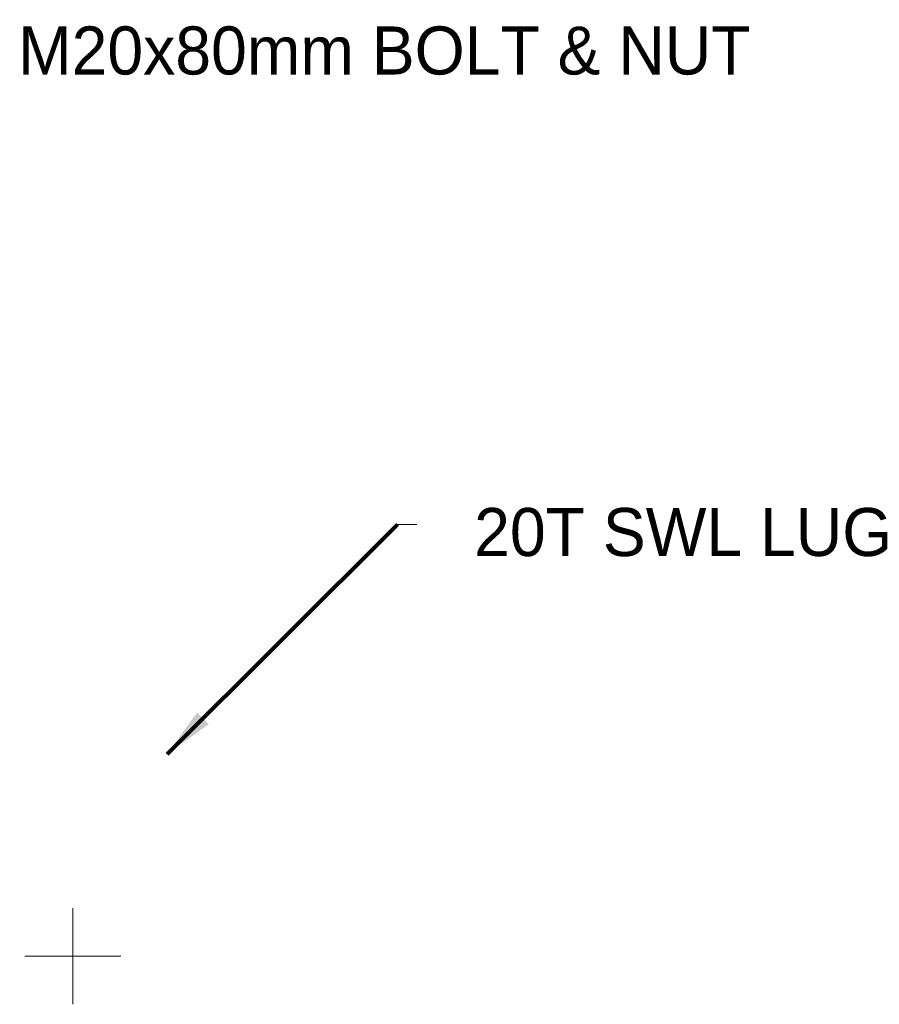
# Model space of a CAD drawing. Header units: millimetres. Extents: x -1413 to 6997, y -739331 to -733391.
# Tile 3 of 47: x 2813 to 3239, y -737066 to -736578. Entities that reach past the tile are written whole.
import ezdxf

# ---------------------------------------------------------------- set-up
doc = ezdxf.new("R2010")
doc.units = ezdxf.units.MM
doc.header["$MEASUREMENT"] = 0
doc.linetypes.add('DGN Style 4', pattern=[476.1257563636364, 237.9141818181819, -118.9570909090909, 0.2973927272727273, -118.9570909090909])
doc.linetypes.add('DGN Style 5', pattern=[208.17490909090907, 89.21781818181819, -118.9570909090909])
doc.layers.add('Side Slip Cradle Stbd', color=7, linetype='Continuous', lineweight=0)
doc.styles.add('Style-ENGINEERING', font='ENGINEERING.shx')
doc.styles.add('Style-ENGINEERING_0', font='ENGINEERING.shx')
doc.dimstyles.new('MetricMM', dxfattribs={"dimtxt": 3, "dimasz": 3, "dimexe": 1.5, "dimexo": 1.5, "dimgap": 1.5, "dimtad": 1, "dimdec": 0, "dimzin": 7, "dimtxsty": 'Style-ENGINEERING_0', "dimcen": 0.09, "dimclrd": 1, "dimclre": 1, "dimclrt": 7, "dimadec": 0, "dimazin": 3, "dimtfac": 1, "dimtdec": 0, "dimtofl": 0, "dimtmove": 0, "dimatfit": 3, "dimfxl": 1, "dimtzin": 7, "dimlwd": -1, "dimlwe": 0, "dimarcsym": 0})

# ---------------------------------------------------------------- blocks, each defined once
blk = doc.blocks.new('*U59')
at = {"color": 7, "linetype": 'Continuous', "lineweight": 0}
blk.add_line((208.634831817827, -467.0978452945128), (218.0699215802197, -467.0978452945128), dxfattribs=at)
at = {"color": 1, "linetype": 'DGN Style 4', "lineweight": 0}
for p, q in [((47.8535747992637, -704.7040102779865), (47.8535747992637, -657.0996937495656)), ((24.05141653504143, -680.9018520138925), (71.65573306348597, -680.9018520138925))]:
    blk.add_line(p, q, dxfattribs=at)
at = {"color": 7, "linetype": 'DGN Style 5', "lineweight": 0, "char_height": 23.80215826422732, "attachment_point": 5, "line_spacing_factor": 0.6, "style": 'Style-ENGINEERING'}
for s, insert, width in [('M20x80mm BOLT & NUT', (202.0409262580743, -232.6687021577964), 526.4129968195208), ('20T SWL LUG', (350.0098383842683, -471.0648716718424), 407.8936010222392)]:
    blk.add_mtext(s, dxfattribs=dict(at, insert=insert, width=width))
at = {"color": 1, "linetype": 'Continuous'}
blk.add_leader([(94.52346636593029, -580.8051000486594), (208.634831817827, -467.0978452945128)], dimstyle='MetricMM', override={"dimtxt": 25, "dimasz": 25, "dimgap": 12.5, "dimclrd": 0, "dimlwd": 65534}, dxfattribs=at)

msp = doc.modelspace()

# ---------------------------------------------------------------- block references
at = {"layer": 'Side Slip Cradle Stbd', "color": 7, "linetype": 'Continuous', "lineweight": 0}
msp.add_blockref('*U59', (2791.75, -736360.8500000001), dxfattribs=at)

doc.saveas('drawing.dxf')
